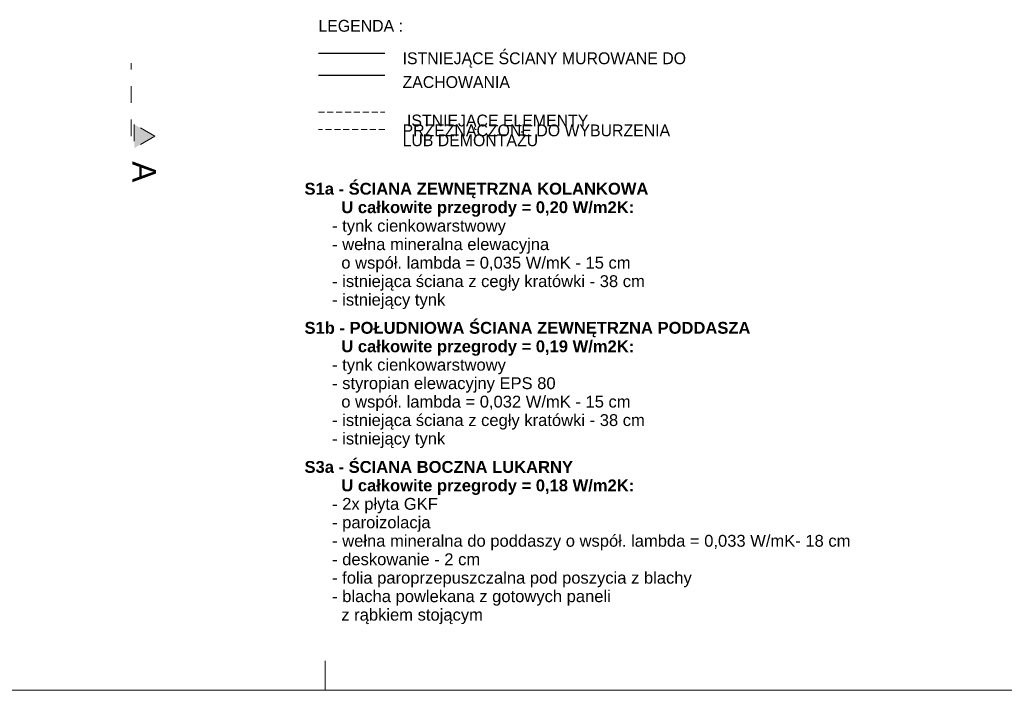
# Model space of a CAD drawing. Extents: x -21260 to 35740, y -2672 to 187028.
# Tile 98 of 120: x -5414 to 11207, y 117328 to 128659. Entities that reach past the tile are written whole.
import ezdxf

# ---------------------------------------------------------------- set-up
doc = ezdxf.new("R2010")
doc.units = 0
doc.header["$MEASUREMENT"] = 0
doc.linetypes.add('Dashed', pattern=[564.444447, 282.222223, -282.222223])
doc.linetypes.add('Krawędzie ukryte', pattern=[150, 100, -50])
for name, color, linetype, lineweight in [('Arch opisy_Nr_Pióra__1', 7, 'Continuous', 25), ('Arch opisy_Nr_Pióra__5', 7, 'Continuous', 13), ('arch przekroje_Nr_Pióra__21', 7, 'Continuous', 13), ('arch przekroje_Nr_Pióra__5', 7, 'Continuous', 13), ('ARCH TABELA_Nr_Pióra__21', 7, 'Continuous', 13), ('INWENT OPISY_Nr_Pióra__21', 7, 'Continuous', 13), ('INWENT.ŚCIANY_Nr_Pióra__1', 7, 'Continuous', 25)]:
    doc.layers.add(name, color=color, linetype=linetype, lineweight=lineweight)
doc.layers.add('INWENT.ŚCIANY_Nr_Pióra__2', color=7, linetype='Continuous', lineweight=13, true_color=0x7f7f7f)
doc.styles.add('GENERATED_STYLE_4', font='txt')
doc.styles.add('GENERATED_STYLE_6', font='txt')

msp = doc.modelspace()

# ---------------------------------------------------------------- hatches: boundary and pattern name
at = {"layer": 'arch przekroje_Nr_Pióra__5', "linetype": 'Continuous'}
msp.add_hatch(color=256, dxfattribs=at).paths.add_polyline_path([(-3480.9, 126489.6), (-3480.9, 126889.6), (-3130.9, 126689.6)], flags=0)

# ---------------------------------------------------------------- linework, layer by layer
at = {"layer": 'arch przekroje_Nr_Pióra__5', "linetype": 'Dashed'}
for p, q in [((-3530.9, 126689.6), (-3530.9, 127925.2)), ((-3480.9, 126889.6), (-3480.9, 126489.6)), ((-3130.9, 126689.6), (-3480.9, 126889.6)), ((-3130.9, 126689.6), (-3480.9, 126489.6))]:
    msp.add_line(p, q, dxfattribs=at)
at = {"layer": 'ARCH TABELA_Nr_Pióra__21', "linetype": 'Continuous'}
for p, q in [((-259.9, 117328.4), (-259.9, 117828.4)), ((35740.1, 117328.4), (-21259.9, 117328.4))]:
    msp.add_line(p, q, dxfattribs=at)
at = {"layer": 'INWENT.ŚCIANY_Nr_Pióra__1', "linetype": 'Continuous'}
for p, q in [((-371.3, 128095.1), (748.7, 128095.1)), ((748.7, 127715.1), (-371.3, 127715.1))]:
    msp.add_line(p, q, dxfattribs=at)
at = {"layer": 'INWENT.ŚCIANY_Nr_Pióra__2', "linetype": 'Krawędzie ukryte'}
for p, q in [((-371.3, 127095.1), (748.7, 127095.1)), ((748.7, 126805.1), (-371.3, 126805.1))]:
    msp.add_line(p, q, dxfattribs=at)

# ---------------------------------------------------------------- texts
at = {"layer": 'Arch opisy_Nr_Pióra__1', "linetype": 'Continuous', "insert": (-606.5, 121202.8), "char_height": 200, "width": 9728.552, "attachment_point": 1, "line_spacing_factor": 0.935978, "style": 'GENERATED_STYLE_6'}
msp.add_mtext('\\A1;{\\fArial|b1|i0|c0|p38;S3a - ŚCIANA BOCZNA LUKARNY\\P        U całkowite przegrody = 0,18 W/m2K:\\P\\fArial|b0|i0|c0|p38;      - 2x płyta GKF \\P      - paroizolacja\\P      - wełna mineralna do poddaszy o współ. lambda = 0,033 W/mK- 18 cm\\P      - deskowanie - 2 cm\\P      - folia paroprzepuszczalna pod poszycia z blachy\\P      - blacha powlekana z gotowych paneli\\P        z rąbkiem stojącym}', dxfattribs=at)
at = {"layer": 'Arch opisy_Nr_Pióra__5', "linetype": 'Continuous', "char_height": 200, "width": 9728.552, "attachment_point": 1, "style": 'GENERATED_STYLE_6'}
for s, insert, line_spacing_factor in [('\\A1;{\\fArial|b1|i0|c0|p38;S1a - ŚCIANA ZEWNĘTRZNA KOLANKOWA\\P        U całkowite przegrody = 0,20 W/m2K:\\P\\fArial|b0|i0|c0|p38;      - tynk cienkowarstwowy\\P      - wełna mineralna elewacyjna \\P        o współ. lambda = 0,035 W/mK - 15 cm  \\P      - istniejąca ściana z cegły kratówki - 38 cm\\P      - istniejący tynk}', (-606.5, 125902.9), 0.936768), ('\\A1;{\\fArial|b1|i0|c0|p38;S1b - POŁUDNIOWA ŚCIANA ZEWNĘTRZNA PODDASZA\\P        U całkowite przegrody = 0,19 W/m2K:\\P\\fArial|b0|i0|c0|p38;      - tynk cienkowarstwowy\\P      - styropian elewacyjny EPS 80 \\P        o współ. lambda = 0,032 W/mK - 15 cm  \\P      - istniejąca ściana z cegły kratówki - 38 cm\\P      - istniejący tynk}', (-606.5, 123552.9), 0.935189)]:
    msp.add_mtext(s, dxfattribs=dict(at, insert=insert, line_spacing_factor=line_spacing_factor))
at = {"layer": 'arch przekroje_Nr_Pióra__21', "linetype": 'Continuous', "insert": (-3113.8, 126089.6), "char_height": 400, "attachment_point": 2, "rotation": 270, "style": 'GENERATED_STYLE_6'}
msp.add_mtext('{A}', dxfattribs=at)
at = {"layer": 'INWENT OPISY_Nr_Pióra__21', "linetype": 'Continuous', "insert": (-371.3, 128655.7), "char_height": 200, "attachment_point": 1, "style": 'GENERATED_STYLE_4'}
msp.add_mtext('{LEGENDA :}', dxfattribs=at)
at = {"layer": 'INWENT OPISY_Nr_Pióra__21', "linetype": 'Continuous', "char_height": 200, "width": 4861.522, "attachment_point": 1, "style": 'GENERATED_STYLE_4'}
for s, insert, line_spacing_factor in [('{ISTNIEJĄCE ŚCIANY MUROWANE DO ZACHOWANIA}', (1048.7, 128107.1), 1.206619), ('{ ISTNIEJĄCE ELEMENTY  PRZEZNACZONE DO WYBURZENIA LUB DEMONTAŻU}', (1048.7, 127055.7), 0.500835)]:
    msp.add_mtext(s, dxfattribs=dict(at, insert=insert, line_spacing_factor=line_spacing_factor))

doc.saveas('drawing.dxf')
